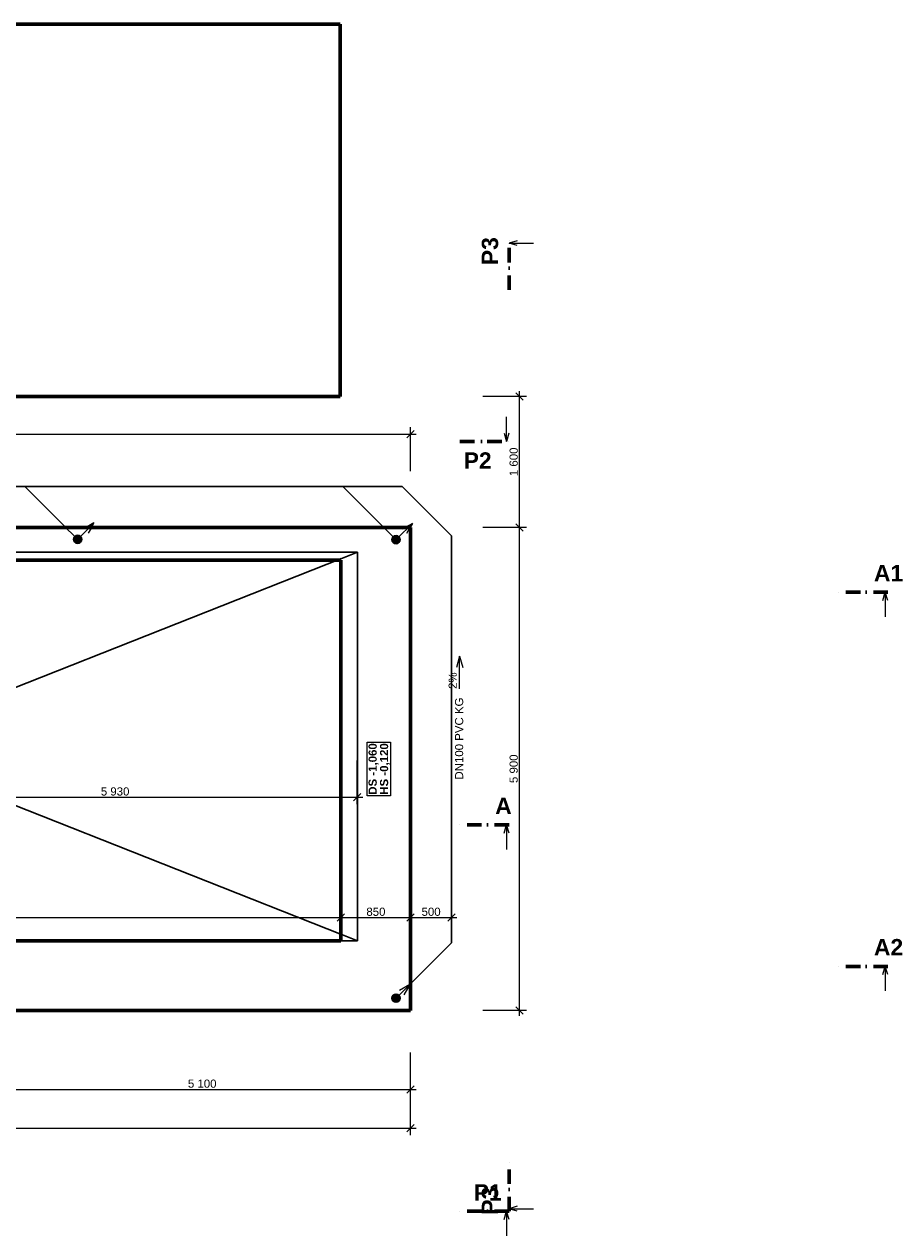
# Model space of a CAD drawing. Header units: millimetres. Extents: x 1793744 to 1819377, y -543298 to -528494.
# Tile 5 of 5: x 1808683 to 1819377, y -543298 to -528494. Entities that reach past the tile are written whole.
import ezdxf

# ---------------------------------------------------------------- set-up
doc = ezdxf.new("R2010")
doc.units = ezdxf.units.MM
doc.header["$MEASUREMENT"] = 0
doc.linetypes.add('Wipeout_Contour', pattern=[1000, 0, -1000])
doc.linetypes.add('ČÁRA ČERCHOVANÁ 3', pattern=[335.138881, 176.388884, -88.194442, 0, -70.555556])
for name, color, linetype in [('1 - ŘEZ HLAVNÍ.1', 7, 'Continuous'), ('2 - KÓTA NS.2D', 7, 'Continuous'), ('2 - ČÁRA HLAVNÍ.2D', 7, 'Continuous'), ('3 - ZÁKLADOVÉ DESKY.3D', 7, 'Continuous'), ('3 - ZÁKLADOVÉ PASY.3D', 7, 'Continuous'), ('4 - PRVKY EXTERIÉR.3D', 7, 'Continuous'), ('Nové_2 - TEXT HLAVNÍ NS.2D', 7, 'Continuous'), ('Nové_Výplně – Řezové', 7, 'Continuous'), ('Výplně - Povrchové', 7, 'Continuous')]:
    doc.layers.add(name, color=color, linetype=linetype)
doc.styles.add('GENEROVANÝ_STYL_1', font='Arial.ttf')
doc.styles.add('GENEROVANÝ_STYL_2', font='Arial Bold.ttf')
doc.linetypes.add('KANALIZACE - DEŠŤOVÁ', pattern='A,0,[1,ZÁKLADY1.Shx,S=4.761905,R=0,X=0,Y=0],-600,0', length=600)
doc.dimstyles.new('GENEROVANÝ_STYL__1', dxfattribs={"dimtxt": 100, "dimasz": 85.5, "dimexe": 0.18, "dimexo": 0.0625, "dimgap": 0, "dimtad": 1, "dimtih": 1, "dimtoh": 1, "dimdec": 0, "dimzin": 0, "dimdsep": 46, "dimtxsty": 'GENEROVANÝ_STYL_1', "dimblk": 'ARROWHEAD_6', "dimblk1": 'ARROWHEAD_6', "dimblk2": 'ARROWHEAD_6', "dimcen": 0.09, "dimse1": 1, "dimse2": 1, "dimclrd": 256, "dimclre": 256, "dimclrt": 256, "dimazin": 0, "dimtfac": 1, "dimtdec": 4, "dimtmove": 0, "dimatfit": 3, "dimfxl": 1, "dimtolj": 1, "dimtzin": 0, "dimarcsym": 0})
doc.dimstyles.new('GENEROVANÝ_STYL__2', dxfattribs={"dimtxt": 100, "dimasz": 85.5, "dimexe": 0.18, "dimexo": 450, "dimgap": 0, "dimtad": 1, "dimdec": 0, "dimzin": 0, "dimdsep": 46, "dimtxsty": 'GENEROVANÝ_STYL_1', "dimblk": 'ARROWHEAD_6', "dimblk1": 'ARROWHEAD_6', "dimblk2": 'ARROWHEAD_6', "dimcen": 0.09, "dimclrd": 256, "dimclre": 256, "dimclrt": 256, "dimazin": 0, "dimtfac": 1, "dimtdec": 4, "dimtmove": 0, "dimatfit": 3, "dimfxl": 1, "dimtolj": 1, "dimtzin": 0, "dimarcsym": 0})
doc.dimstyles.new('GENEROVANÝ_STYL__3', dxfattribs={"dimtxt": 100, "dimasz": 85.5, "dimexe": 0.18, "dimexo": 450, "dimgap": 0, "dimtad": 1, "dimtih": 1, "dimtoh": 1, "dimdec": 0, "dimzin": 0, "dimdsep": 46, "dimtxsty": 'GENEROVANÝ_STYL_1', "dimblk": 'ARROWHEAD_6', "dimblk1": 'ARROWHEAD_6', "dimblk2": 'ARROWHEAD_6', "dimcen": 0.09, "dimclrd": 256, "dimclre": 256, "dimclrt": 256, "dimazin": 0, "dimtfac": 1, "dimtdec": 4, "dimtmove": 0, "dimatfit": 3, "dimfxl": 1, "dimtolj": 1, "dimtzin": 0, "dimarcsym": 0})

# ---------------------------------------------------------------- blocks, each defined once
blk = doc.blocks.new('Zeď_1', base_point=(1812756, -539944))
at = {"color": 254, "linetype": 'Wipeout_Contour', "lineweight": 0, "ltscale": 7540267.223012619}
blk.add_wipeout([(1812756, -539944), (1812756, -534944), (1800896, -534944), (1800896, -539944)], dxfattribs=at).dxf.layer = 'Výplně - Povrchové'
at = {"layer": '3 - ZÁKLADOVÉ DESKY.3D', "color": 7, "linetype": 'Continuous', "lineweight": 30, "flags": 128}
for points in [[(1800896, -534944), (1812756, -534944)], [(1800896, -534944), (1800896, -539944)], [(1812756, -539944), (1812756, -534944)], [(1800896, -539944), (1812756, -539944)]]:
    blk.add_lwpolyline(points, dxfattribs=at)
blk = doc.blocks.new('Zeď_3', base_point=(1813406, -540544))
at = {"color": 254, "linetype": 'Wipeout_Contour', "lineweight": 0, "ltscale": 5670218.847840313}
blk.add_wipeout([(1812556, -534644), (1812556, -535044), (1813406, -534644)], dxfattribs=at).dxf.layer = 'Výplně - Povrchové'
at = {"color": 254, "linetype": 'Wipeout_Contour', "lineweight": 0, "ltscale": 5674895.471213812}
blk.add_wipeout([(1813406, -540544), (1812556, -539694), (1812556, -540544)], dxfattribs=at).dxf.layer = 'Výplně - Povrchové'
at = {"color": 254, "linetype": 'Wipeout_Contour', "lineweight": 0, "ltscale": 5675466.156014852}
blk.add_wipeout([(1813406, -539694), (1812556, -539694), (1813406, -540544)], dxfattribs=at).dxf.layer = 'Výplně - Povrchové'
at = {"layer": '3 - ZÁKLADOVÉ PASY.3D', "color": 7, "linetype": 'Continuous', "lineweight": 60, "flags": 128}
blk.add_lwpolyline([(1813406, -540544), (1812556, -540544)], dxfattribs=at)
at = {"color": 254, "linetype": 'Wipeout_Contour', "lineweight": 0, "ltscale": 7563779.532445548}
blk.add_wipeout([(1812556, -535044), (1812556, -539694), (1813406, -539694), (1813406, -535044)], dxfattribs=at).dxf.layer = 'Výplně - Povrchové'
at = {"color": 254, "linetype": 'Wipeout_Contour', "lineweight": 0, "ltscale": 5671146.61646245}
blk.add_wipeout([(1813406, -534644), (1812556, -535044), (1813406, -535044)], dxfattribs=at).dxf.layer = 'Výplně - Povrchové'
at = {"layer": '3 - ZÁKLADOVÉ PASY.3D', "color": 7, "linetype": 'Continuous', "lineweight": 60, "flags": 128}
for points in [[(1813406, -534644), (1812556, -534644)], [(1813406, -540544), (1813406, -534644)], [(1812556, -535044), (1812556, -539694)]]:
    blk.add_lwpolyline(points, dxfattribs=at)
blk = doc.blocks.new('Zeď_4', base_point=(1813406, -540544))
at = {"color": 254, "linetype": 'Wipeout_Contour', "lineweight": 0, "ltscale": 7542935.600705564}
blk.add_wipeout([(1812556, -539694), (1800896, -539694), (1800896, -540544), (1812556, -540544)], dxfattribs=at).dxf.layer = 'Výplně - Povrchové'
at = {"layer": '3 - ZÁKLADOVÉ PASY.3D', "color": 7, "linetype": 'Continuous', "lineweight": 60, "flags": 128}
for points in [[(1812556, -539694), (1800896, -539694)], [(1800896, -540544), (1812556, -540544)]]:
    blk.add_lwpolyline(points, dxfattribs=at)
blk = doc.blocks.new('Zeď_5', base_point=(1800046, -534644))
at = {"color": 254, "linetype": 'Wipeout_Contour', "lineweight": 0, "ltscale": 7536918.979215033}
blk.add_wipeout([(1800896, -535044), (1812556, -535044), (1812556, -534644), (1800896, -534644)], dxfattribs=at).dxf.layer = 'Výplně - Povrchové'
at = {"layer": '3 - ZÁKLADOVÉ PASY.3D', "color": 7, "linetype": 'Continuous', "lineweight": 60, "flags": 128}
for points in [[(1812556, -534644), (1800896, -534644)], [(1800896, -535044), (1812556, -535044)]]:
    blk.add_lwpolyline(points, dxfattribs=at)
blk = doc.blocks.new('Čára_1', base_point=(1813306, -534144))
at = {"layer": '2 - ČÁRA HLAVNÍ.2D', "color": 5, "linetype": 'Continuous', "lineweight": 0, "true_color": 0x1c1cff}
for p, q in [((1796693, -534144), (1796880, -534094)), ((1796880, -534094), (1796880, -534194)), ((1796693, -534144), (1796880, -534194))]:
    blk.add_line(p, q, dxfattribs=at)
at = {"layer": '2 - ČÁRA HLAVNÍ.2D', "color": 181, "linetype": 'KANALIZACE - DEŠŤOVÁ', "lineweight": 30, "true_color": 0x9e3eff}
blk.add_line((1813306, -534144), (1796880, -534144), dxfattribs=at)
blk = doc.blocks.new('Čára_2', base_point=(1814006, -536616))
at = {"layer": 'Nové_2 - TEXT HLAVNÍ NS.2D', "color": 5, "linetype": 'Continuous', "lineweight": 0, "true_color": 0x1c1cff}
for p, q in [((1814006, -536216), (1813969, -536356)), ((1814006, -536616), (1814006, -536216)), ((1814006, -536216), (1814044, -536356))]:
    blk.add_line(p, q, dxfattribs=at)
blk = doc.blocks.new('*D18', base_point=(1118812, -1697940))
at = {"layer": '2 - KÓTA NS.2D', "color": 96, "linetype": 'Continuous', "lineweight": 15, "true_color": 0x007d00}
for p, q in [((1800941, -539365), (1800851, -539455)), ((1812601, -539365), (1812511, -539455))]:
    blk.add_line(p, q, dxfattribs=at)
at = {"layer": '2 - KÓTA NS.2D', "color": 96, "linetype": 'Continuous', "lineweight": 0, "true_color": 0x007d00}
for p, q in [((1800896, -539495), (1800896, -539326)), ((1800896, -539410), (1812556, -539410)), ((1812556, -539495), (1812556, -539326))]:
    blk.add_line(p, q, dxfattribs=at)
at = {"layer": '2 - KÓTA NS.2D', "color": 96, "lineweight": 0, "true_color": 0x007d00, "insert": (1806522, -539390), "char_height": 100, "attachment_point": 7, "style": 'GENEROVANÝ_STYL_1'}
blk.add_mtext('\\A1;{\\pql;\\fArial|b0|i0|c0|p0;\\W1.000000;11\xa0660}', dxfattribs=at)
blk = doc.blocks.new('ARROWHEAD_6')
at = {"color": 0, "linetype": 'Continuous', "lineweight": 0}
for p, q in [((0, 0), (-1, 0)), ((-0.5, -0.5), (0.5, 0.5))]:
    blk.add_line(p, q, dxfattribs=at)
blk = doc.blocks.new('*D19', base_point=(1118812, -1697940))
at = {"layer": '2 - KÓTA NS.2D', "color": 96, "linetype": 'Continuous', "lineweight": 15, "true_color": 0x007d00}
for p, q in [((1812601, -539365), (1812511, -539455)), ((1813451, -539365), (1813361, -539455))]:
    blk.add_line(p, q, dxfattribs=at)
at = {"layer": '2 - KÓTA NS.2D', "color": 96, "linetype": 'Continuous', "lineweight": 0, "true_color": 0x007d00}
for p, q in [((1812556, -539495), (1812556, -539326)), ((1812556, -539410), (1813406, -539410)), ((1813406, -539495), (1813406, -539326))]:
    blk.add_line(p, q, dxfattribs=at)
at = {"layer": '2 - KÓTA NS.2D', "color": 96, "lineweight": 0, "true_color": 0x007d00, "insert": (1812867, -539390), "char_height": 100, "attachment_point": 7, "style": 'GENEROVANÝ_STYL_1'}
blk.add_mtext('\\A1;{\\pql;\\fArial|b0|i0|c0|p0;\\W1.000000;850}', dxfattribs=at)
blk = doc.blocks.new('*D20', base_point=(1118812, -1697940))
at = {"layer": '2 - KÓTA NS.2D', "color": 96, "linetype": 'Continuous', "lineweight": 15, "true_color": 0x007d00}
for p, q in [((1813451, -539365), (1813361, -539455)), ((1813861, -539455), (1813951, -539365))]:
    blk.add_line(p, q, dxfattribs=at)
at = {"layer": '2 - KÓTA NS.2D', "color": 96, "linetype": 'Continuous', "lineweight": 0, "true_color": 0x007d00}
for p, q in [((1813406, -539495), (1813406, -539326)), ((1813406, -539410), (1813906, -539410)), ((1813906, -539495), (1813906, -539326)), ((1813906, -539410), (1813974, -539410))]:
    blk.add_line(p, q, dxfattribs=at)
at = {"layer": '2 - KÓTA NS.2D', "color": 96, "lineweight": 0, "true_color": 0x007d00, "insert": (1813542, -539390), "char_height": 100, "attachment_point": 7, "style": 'GENEROVANÝ_STYL_1'}
blk.add_mtext('\\A1;{\\pql;\\fArial|b0|i0|c0|p0;\\W1.000000;500}', dxfattribs=at)
blk = doc.blocks.new('*D28', base_point=(1118812, -1697940))
at = {"layer": '2 - KÓTA NS.2D', "color": 96, "linetype": 'Continuous', "lineweight": 0, "true_color": 0x007d00}
for p, q in [((1806826, -538024), (1806826, -537490)), ((1812756, -538024), (1812756, -537490)), ((1800896, -537940), (1806826, -537940)), ((1806826, -537940), (1812756, -537940))]:
    blk.add_line(p, q, dxfattribs=at)
at = {"layer": '2 - KÓTA NS.2D', "color": 96, "linetype": 'Continuous', "lineweight": 15, "true_color": 0x007d00}
for p, q in [((1806871, -537895), (1806781, -537985)), ((1812711, -537985), (1812801, -537895))]:
    blk.add_line(p, q, dxfattribs=at)
at = {"layer": '2 - KÓTA NS.2D', "color": 96, "lineweight": 0, "true_color": 0x007d00, "insert": (1809620, -537920), "char_height": 100, "attachment_point": 7, "style": 'GENEROVANÝ_STYL_1'}
blk.add_mtext('\\A1;{\\pql;\\fArial|b0|i0|c0|p0;\\W1.000000;5\xa0930}', dxfattribs=at)
blk = doc.blocks.new('*D29', base_point=(1118812, -1697940))
at = {"layer": '2 - KÓTA NS.2D', "color": 96, "linetype": 'Continuous', "lineweight": 0, "true_color": 0x007d00}
blk.add_line((1812756, -538024), (1812756, -537490), dxfattribs=at)
at = {"layer": '2 - KÓTA NS.2D', "color": 96, "linetype": 'Continuous', "lineweight": 15, "true_color": 0x007d00}
blk.add_line((1812711, -537985), (1812801, -537895), dxfattribs=at)
blk = doc.blocks.new('*D30', base_point=(1118812, -1697940))
at = {"layer": '2 - KÓTA NS.2D', "color": 96, "linetype": 'Continuous', "lineweight": 0, "true_color": 0x007d00}
for p, q in [((1812756, -538024), (1812756, -537490)), ((1812756, -537940), (1812824, -537940))]:
    blk.add_line(p, q, dxfattribs=at)
at = {"layer": '2 - KÓTA NS.2D', "color": 96, "linetype": 'Continuous', "lineweight": 15, "true_color": 0x007d00}
blk.add_line((1812711, -537985), (1812801, -537895), dxfattribs=at)
blk = doc.blocks.new('*D31', base_point=(1118812, -1697940))
at = {"layer": '2 - KÓTA NS.2D', "color": 96, "linetype": 'Continuous', "lineweight": 0, "true_color": 0x007d00}
for p, q in [((1806502, -537319), (1805968, -537319)), ((1806052, -539694), (1806052, -537319)), ((1806502, -539694), (1805968, -539694)), ((1806052, -539762), (1806052, -539694))]:
    blk.add_line(p, q, dxfattribs=at)
at = {"layer": '2 - KÓTA NS.2D', "color": 96, "linetype": 'Continuous', "lineweight": 15, "true_color": 0x007d00}
for p, q in [((1806007, -537274), (1806097, -537364)), ((1806007, -539649), (1806097, -539739))]:
    blk.add_line(p, q, dxfattribs=at)
at = {"layer": '2 - KÓTA NS.2D', "color": 96, "lineweight": 0, "true_color": 0x007d00, "insert": (1806032, -538678), "char_height": 100, "attachment_point": 7, "rotation": 90, "style": 'GENEROVANÝ_STYL_1'}
blk.add_mtext('\\A1;{\\pql;\\fArial|b0|i0|c0|p0;\\W1.000000;2\xa0375}', dxfattribs=at)
blk = doc.blocks.new('*D32', base_point=(1118812, -1697940))
at = {"layer": '2 - KÓTA NS.2D', "color": 96, "linetype": 'Continuous', "lineweight": 0, "true_color": 0x007d00}
for p, q in [((1806502, -534944), (1805968, -534944)), ((1806052, -534944), (1806052, -534877)), ((1806052, -537319), (1806052, -534944)), ((1806502, -537319), (1805968, -537319))]:
    blk.add_line(p, q, dxfattribs=at)
at = {"layer": '2 - KÓTA NS.2D', "color": 96, "linetype": 'Continuous', "lineweight": 15, "true_color": 0x007d00}
for p, q in [((1806097, -534989), (1806007, -534899)), ((1806007, -537274), (1806097, -537364))]:
    blk.add_line(p, q, dxfattribs=at)
at = {"layer": '2 - KÓTA NS.2D', "color": 96, "lineweight": 0, "true_color": 0x007d00, "insert": (1806032, -536303), "char_height": 100, "attachment_point": 7, "rotation": 90, "style": 'GENEROVANÝ_STYL_1'}
blk.add_mtext('\\A1;{\\pql;\\fArial|b0|i0|c0|p0;\\W1.000000;2\xa0375}', dxfattribs=at)
blk = doc.blocks.new('*D33', base_point=(1118812, -1697940))
at = {"layer": '2 - KÓTA NS.2D', "color": 96, "linetype": 'Continuous', "lineweight": 0, "true_color": 0x007d00}
for p, q in [((1800046, -542068), (1800046, -541534)), ((1813406, -542068), (1813406, -541534)), ((1799979, -541984), (1800046, -541984)), ((1800046, -541984), (1813406, -541984)), ((1813406, -541984), (1813474, -541984))]:
    blk.add_line(p, q, dxfattribs=at)
at = {"layer": '2 - KÓTA NS.2D', "color": 96, "linetype": 'Continuous', "lineweight": 15, "true_color": 0x007d00}
for p, q in [((1800091, -541939), (1800001, -542029)), ((1813361, -542029), (1813451, -541939))]:
    blk.add_line(p, q, dxfattribs=at)
at = {"layer": '2 - KÓTA NS.2D', "color": 96, "lineweight": 0, "true_color": 0x007d00, "insert": (1806517, -541964), "char_height": 100, "attachment_point": 7, "style": 'GENEROVANÝ_STYL_1'}
blk.add_mtext('\\A1;{\\pql;\\fArial|b0|i0|c0|p0;\\W1.000000;13\xa0360}', dxfattribs=at)
blk = doc.blocks.new('*D34', base_point=(1118812, -1697940))
at = {"layer": '2 - KÓTA NS.2D', "color": 96, "linetype": 'Continuous', "lineweight": 0, "true_color": 0x007d00}
for p, q in [((1814824, -534644), (1814289, -534644)), ((1814739, -540544), (1814739, -534644)), ((1814824, -540544), (1814289, -540544)), ((1814739, -540612), (1814739, -540544))]:
    blk.add_line(p, q, dxfattribs=at)
at = {"layer": '2 - KÓTA NS.2D', "color": 96, "linetype": 'Continuous', "lineweight": 15, "true_color": 0x007d00}
for p, q in [((1814694, -534599), (1814784, -534689)), ((1814694, -540499), (1814784, -540589))]:
    blk.add_line(p, q, dxfattribs=at)
at = {"layer": '2 - KÓTA NS.2D', "color": 96, "lineweight": 0, "true_color": 0x007d00, "insert": (1814719, -537766), "char_height": 100, "attachment_point": 7, "rotation": 90, "style": 'GENEROVANÝ_STYL_1'}
blk.add_mtext('\\A1;{\\pql;\\fArial|b0|i0|c0|p0;\\W1.000000;5\xa0900}', dxfattribs=at)
blk = doc.blocks.new('*D35', base_point=(1118812, -1697940))
at = {"layer": '2 - KÓTA NS.2D', "color": 96, "linetype": 'Continuous', "lineweight": 0, "true_color": 0x007d00}
for p, q in [((1814824, -533044), (1814289, -533044)), ((1814739, -533044), (1814739, -532977)), ((1814739, -534644), (1814739, -533044)), ((1814824, -534644), (1814289, -534644))]:
    blk.add_line(p, q, dxfattribs=at)
at = {"layer": '2 - KÓTA NS.2D', "color": 96, "linetype": 'Continuous', "lineweight": 15, "true_color": 0x007d00}
for p, q in [((1814784, -533089), (1814694, -532999)), ((1814694, -534599), (1814784, -534689))]:
    blk.add_line(p, q, dxfattribs=at)
at = {"layer": '2 - KÓTA NS.2D', "color": 96, "lineweight": 0, "true_color": 0x007d00, "insert": (1814719, -534016), "char_height": 100, "attachment_point": 7, "rotation": 90, "style": 'GENEROVANÝ_STYL_1'}
blk.add_mtext('\\A1;{\\pql;\\fArial|b0|i0|c0|p0;\\W1.000000;1\xa0600}', dxfattribs=at)
blk = doc.blocks.new('*D36', base_point=(1118812, -1697940))
at = {"layer": '2 - KÓTA NS.2D', "color": 96, "linetype": 'Continuous', "lineweight": 0, "true_color": 0x007d00}
for p, q in [((1799979, -533504), (1800046, -533504)), ((1800046, -533954), (1800046, -533419)), ((1800046, -533504), (1813406, -533504)), ((1813406, -533954), (1813406, -533419)), ((1813406, -533504), (1813474, -533504))]:
    blk.add_line(p, q, dxfattribs=at)
at = {"layer": '2 - KÓTA NS.2D', "color": 96, "linetype": 'Continuous', "lineweight": 15, "true_color": 0x007d00}
for p, q in [((1800091, -533459), (1800001, -533549)), ((1813361, -533549), (1813451, -533459))]:
    blk.add_line(p, q, dxfattribs=at)
at = {"layer": '2 - KÓTA NS.2D', "color": 96, "lineweight": 0, "true_color": 0x007d00, "insert": (1806517, -533484), "char_height": 100, "attachment_point": 7, "style": 'GENEROVANÝ_STYL_1'}
blk.add_mtext('\\A1;{\\pql;\\fArial|b0|i0|c0|p0;\\W1.000000;13\xa0360}', dxfattribs=at)
blk = doc.blocks.new('*D40', base_point=(1118812, -1697940))
at = {"layer": '2 - KÓTA NS.2D', "color": 96, "linetype": 'Continuous', "lineweight": 0, "true_color": 0x007d00}
for p, q in [((1808306, -541594), (1808306, -541060)), ((1813406, -541594), (1813406, -541060)), ((1808306, -541510), (1813406, -541510)), ((1813406, -541510), (1813474, -541510))]:
    blk.add_line(p, q, dxfattribs=at)
at = {"layer": '2 - KÓTA NS.2D', "color": 96, "linetype": 'Continuous', "lineweight": 15, "true_color": 0x007d00}
for p, q in [((1808351, -541465), (1808261, -541555)), ((1813361, -541555), (1813451, -541465))]:
    blk.add_line(p, q, dxfattribs=at)
at = {"layer": '2 - KÓTA NS.2D', "color": 96, "lineweight": 0, "true_color": 0x007d00, "insert": (1810685, -541490), "char_height": 100, "attachment_point": 7, "style": 'GENEROVANÝ_STYL_1'}
blk.add_mtext('\\A1;{\\pql;\\fArial|b0|i0|c0|p0;\\W1.000000;5\xa0100}', dxfattribs=at)
blk = doc.blocks.new('Řez_1', base_point=(1814611, -542998))
at = {"layer": '1 - ŘEZ HLAVNÍ.1', "color": 5, "linetype": 'ČÁRA ČERCHOVANÁ 3', "lineweight": 60, "true_color": 0x1c1cff}
for p, q in [((1814611, -531740), (1814611, -531140)), ((1814611, -542998), (1814611, -542398))]:
    blk.add_line(p, q, dxfattribs=at)
at = {"layer": '1 - ŘEZ HLAVNÍ.1', "color": 5, "linetype": 'Continuous', "lineweight": 0, "true_color": 0x1c1cff}
for p, q in [((1814711, -531140), (1814611, -531170)), ((1814611, -531170), (1814911, -531170)), ((1814711, -531200), (1814611, -531170)), ((1814711, -542938), (1814611, -542968)), ((1814611, -542968), (1814911, -542968)), ((1814711, -542998), (1814611, -542968))]:
    blk.add_line(p, q, dxfattribs=at)
at = {"layer": '1 - ŘEZ HLAVNÍ.1', "color": 5, "lineweight": 0, "true_color": 0x1c1cff, "char_height": 200, "rotation": 90, "style": 'GENEROVANÝ_STYL_2'}
for s, insert, attachment_point in [('\\A1;{\\pql;\\pt0;\\fArial|b1|i0|c0|p0;\\W1.000000;P3}', (1814481, -531438), 7), ('\\A1;{\\pqr;\\pt0;\\fArial|b1|i0|c0|p0;\\W1.000000;P3}', (1814481, -542699), 9)]:
    blk.add_mtext(s, dxfattribs=dict(at, insert=insert, attachment_point=attachment_point))
blk = doc.blocks.new('Řez_2', base_point=(1798680, -533591))
at = {"layer": '1 - ŘEZ HLAVNÍ.1', "color": 5, "linetype": 'Continuous', "lineweight": 0, "true_color": 0x1c1cff}
for p, q in [((1798710, -533591), (1798710, -533291)), ((1814581, -533591), (1814581, -533291)), ((1798680, -533491), (1798710, -533591)), ((1798740, -533491), (1798710, -533591)), ((1814551, -533491), (1814581, -533591)), ((1814611, -533491), (1814581, -533591))]:
    blk.add_line(p, q, dxfattribs=at)
at = {"layer": '1 - ŘEZ HLAVNÍ.1', "color": 5, "linetype": 'ČÁRA ČERCHOVANÁ 3', "lineweight": 60, "true_color": 0x1c1cff}
for p, q in [((1798680, -533591), (1799280, -533591)), ((1814011, -533591), (1814611, -533591))]:
    blk.add_line(p, q, dxfattribs=at)
at = {"layer": '1 - ŘEZ HLAVNÍ.1', "color": 5, "lineweight": 0, "true_color": 0x1c1cff, "char_height": 200, "style": 'GENEROVANÝ_STYL_2'}
for s, insert, attachment_point in [('\\A1;{\\pql;\\pt0;\\fArial|b1|i0|c0|p0;\\W1.000000;P2}', (1798892, -533925), 7), ('\\A1;{\\pqr;\\pt0;\\fArial|b1|i0|c0|p0;\\W1.000000;P2}', (1814399, -533925), 9)]:
    blk.add_mtext(s, dxfattribs=dict(at, insert=insert, attachment_point=attachment_point))
blk = doc.blocks.new('Řez_4', base_point=(1814611, -542998))
at = {"layer": '4 - PRVKY EXTERIÉR.3D', "color": 5, "linetype": 'ČÁRA ČERCHOVANÁ 3', "lineweight": 60, "true_color": 0x1c1cff}
for p, q in [((1799280, -542998), (1798680, -542998)), ((1814611, -542998), (1814011, -542998))]:
    blk.add_line(p, q, dxfattribs=at)
at = {"layer": '4 - PRVKY EXTERIÉR.3D', "color": 5, "linetype": 'Continuous', "lineweight": 0, "true_color": 0x1c1cff}
for p, q in [((1798680, -543098), (1798710, -542998)), ((1798710, -542998), (1798710, -543298)), ((1798740, -543098), (1798710, -542998)), ((1814551, -543098), (1814581, -542998)), ((1814581, -542998), (1814581, -543298)), ((1814611, -543098), (1814581, -542998))]:
    blk.add_line(p, q, dxfattribs=at)
at = {"layer": '4 - PRVKY EXTERIÉR.3D', "color": 5, "lineweight": 0, "true_color": 0x1c1cff, "char_height": 200, "style": 'GENEROVANÝ_STYL_2'}
for s, insert, attachment_point in [('\\A1;{\\pqr;\\pt0;\\fArial|b1|i0|c0|p0;\\W1.000000;P1}', (1799111, -542868), 9), ('\\A1;{\\pql;\\pt0;\\fArial|b1|i0|c0|p0;\\W1.000000;P1}', (1814180, -542868), 7)]:
    blk.add_mtext(s, dxfattribs=dict(at, insert=insert, attachment_point=attachment_point))
blk = doc.blocks.new('Řez_5', base_point=(1814611, -538279))
at = {"layer": '1 - ŘEZ HLAVNÍ.1', "color": 5, "linetype": 'ČÁRA ČERCHOVANÁ 3', "lineweight": 60, "true_color": 0x1c1cff}
for p, q in [((1799280, -538279), (1798680, -538279)), ((1814611, -538279), (1814011, -538279))]:
    blk.add_line(p, q, dxfattribs=at)
at = {"layer": '1 - ŘEZ HLAVNÍ.1', "color": 5, "linetype": 'Continuous', "lineweight": 0, "true_color": 0x1c1cff}
for p, q in [((1798680, -538379), (1798710, -538279)), ((1798710, -538279), (1798710, -538579)), ((1798740, -538379), (1798710, -538279)), ((1814551, -538379), (1814581, -538279)), ((1814581, -538279), (1814581, -538579)), ((1814611, -538379), (1814581, -538279))]:
    blk.add_line(p, q, dxfattribs=at)
at = {"layer": '1 - ŘEZ HLAVNÍ.1', "color": 5, "lineweight": 0, "true_color": 0x1c1cff, "char_height": 200, "style": 'GENEROVANÝ_STYL_2'}
for s, insert, attachment_point in [('\\A1;{\\pqr;\\pt0;\\fArial|b1|i0|c0|p0;\\W1.000000;A}', (1798849, -538145), 9), ('\\A1;{\\pql;\\pt0;\\fArial|b1|i0|c0|p0;\\W1.000000;A}', (1814442, -538145), 7)]:
    blk.add_mtext(s, dxfattribs=dict(at, insert=insert, attachment_point=attachment_point))
blk = doc.blocks.new('Řez_7', base_point=(1819242, -535435))
at = {"layer": '1 - ŘEZ HLAVNÍ.1', "color": 5, "linetype": 'ČÁRA ČERCHOVANÁ 3', "lineweight": 60, "true_color": 0x1c1cff}
for p, q in [((1794491, -535435), (1793891, -535435)), ((1819242, -535435), (1818642, -535435))]:
    blk.add_line(p, q, dxfattribs=at)
at = {"layer": '1 - ŘEZ HLAVNÍ.1', "color": 5, "linetype": 'Continuous', "lineweight": 0, "true_color": 0x1c1cff}
for p, q in [((1793891, -535535), (1793921, -535435)), ((1793921, -535435), (1793921, -535735)), ((1793951, -535535), (1793921, -535435)), ((1819182, -535535), (1819212, -535435)), ((1819212, -535435), (1819212, -535735)), ((1819242, -535535), (1819212, -535435))]:
    blk.add_line(p, q, dxfattribs=at)
at = {"layer": '1 - ŘEZ HLAVNÍ.1', "color": 5, "lineweight": 0, "true_color": 0x1c1cff, "char_height": 200, "style": 'GENEROVANÝ_STYL_2'}
for s, insert, attachment_point in [('\\A1;{\\pqr;\\pt0;\\fArial|b1|i0|c0|p0;\\W1.000000;A1}', (1794060, -535301), 9), ('\\A1;{\\pql;\\pt0;\\fArial|b1|i0|c0|p0;\\W1.000000;A1}', (1819073, -535301), 7)]:
    blk.add_mtext(s, dxfattribs=dict(at, insert=insert, attachment_point=attachment_point))
blk = doc.blocks.new('Řez_8', base_point=(1819242, -540006))
at = {"layer": '1 - ŘEZ HLAVNÍ.1', "color": 5, "linetype": 'ČÁRA ČERCHOVANÁ 3', "lineweight": 60, "true_color": 0x1c1cff}
for p, q in [((1794491, -540006), (1793891, -540006)), ((1819242, -540006), (1818642, -540006))]:
    blk.add_line(p, q, dxfattribs=at)
at = {"layer": '1 - ŘEZ HLAVNÍ.1', "color": 5, "linetype": 'Continuous', "lineweight": 0, "true_color": 0x1c1cff}
for p, q in [((1793891, -540106), (1793921, -540006)), ((1793921, -540006), (1793921, -540306)), ((1793951, -540106), (1793921, -540006)), ((1819182, -540106), (1819212, -540006)), ((1819212, -540006), (1819212, -540306)), ((1819242, -540106), (1819212, -540006))]:
    blk.add_line(p, q, dxfattribs=at)
at = {"layer": '1 - ŘEZ HLAVNÍ.1', "color": 5, "lineweight": 0, "true_color": 0x1c1cff, "char_height": 200, "style": 'GENEROVANÝ_STYL_2'}
for s, insert, attachment_point in [('\\A1;{\\pqr;\\pt0;\\fArial|b1|i0|c0|p0;\\W1.000000;A2}', (1794060, -539872), 9), ('\\A1;{\\pql;\\pt0;\\fArial|b1|i0|c0|p0;\\W1.000000;A2}', (1819073, -539872), 7)]:
    blk.add_mtext(s, dxfattribs=dict(at, insert=insert, attachment_point=attachment_point))
blk = doc.blocks.new('Čára_10', base_point=(1813231, -540394))
at = {"layer": 'Nové_2 - TEXT HLAVNÍ NS.2D', "color": 5, "linetype": 'Continuous', "lineweight": 0, "true_color": 0x1c1cff}
for p, q in [((1813231, -540394), (1813396, -540229)), ((1813396, -540229), (1813271, -540302)), ((1813396, -540229), (1813324, -540355))]:
    blk.add_line(p, q, dxfattribs=at)
blk = doc.blocks.new('Čára_11', base_point=(1813266, -534757))
at = {"layer": 'Nové_2 - TEXT HLAVNÍ NS.2D', "color": 5, "linetype": 'Continuous', "lineweight": 0, "true_color": 0x1c1cff}
for p, q in [((1813266, -534757), (1813430, -534593)), ((1813430, -534593), (1813305, -534665)), ((1813430, -534593), (1813358, -534718))]:
    blk.add_line(p, q, dxfattribs=at)
blk = doc.blocks.new('Čára_12', base_point=(1809371, -534752))
at = {"layer": 'Nové_2 - TEXT HLAVNÍ NS.2D', "color": 5, "linetype": 'Continuous', "lineweight": 0, "true_color": 0x1c1cff}
for p, q in [((1809371, -534752), (1809536, -534588)), ((1809536, -534588), (1809411, -534660)), ((1809536, -534588), (1809464, -534713))]:
    blk.add_line(p, q, dxfattribs=at)

msp = doc.modelspace()

# ---------------------------------------------------------------- linework, layer by layer
at = {"layer": '2 - ČÁRA HLAVNÍ.2D', "color": 7, "linetype": 'Continuous', "lineweight": 60}
for p, q in [((1800756.5, -528494.2), (1812546.5, -528494.2)), ((1812546.5, -528494.2), (1812546.5, -533044.2)), ((1812546.5, -533044.2), (1800756.5, -533044.2))]:
    msp.add_line(p, q, dxfattribs=at)
at = {"layer": '2 - ČÁRA HLAVNÍ.2D', "color": 181, "linetype": 'KANALIZACE - DEŠŤOVÁ', "lineweight": 30, "true_color": 0x9e3eff}
msp.add_line((1813906.5, -539719.2), (1813906.5, -534744.2), dxfattribs=at)

# ---------------------------------------------------------------- block references
at = {"layer": '1 - ŘEZ HLAVNÍ.1', "color": 5, "lineweight": 60, "true_color": 0x1c1cff}
for name, p in [('Řez_1', (1814611.1, -542997.7)), ('Řez_2', (1798679.7, -533591.3))]:
    msp.add_blockref(name, p, dxfattribs=at)
at = {"layer": '2 - ČÁRA HLAVNÍ.2D', "color": 181, "linetype": 'KANALIZACE - DEŠŤOVÁ', "lineweight": 30, "true_color": 0x9e3eff}
msp.add_blockref('Čára_1', (1813306.5, -534144.2), dxfattribs=at)
at = {"layer": '3 - ZÁKLADOVÉ DESKY.3D', "color": 7, "lineweight": 60}
msp.add_blockref('Zeď_1', (1812756.5, -539944.2), dxfattribs=at)
at = {"layer": '4 - PRVKY EXTERIÉR.3D', "color": 5, "lineweight": 60, "true_color": 0x1c1cff}
msp.add_blockref('Řez_4', (1814611.1, -542997.7), dxfattribs=at)
at = {"layer": 'Nové_2 - TEXT HLAVNÍ NS.2D', "color": 5, "linetype": 'Continuous', "lineweight": 0, "true_color": 0x1c1cff}
msp.add_blockref('Čára_2', (1814006.5, -536615.8), dxfattribs=at)

# ---------------------------------------------------------------- texts
at = {"layer": 'Nové_2 - TEXT HLAVNÍ NS.2D', "color": 5, "linetype": 'Continuous', "lineweight": 0, "true_color": 0x1c1cff, "char_height": 100, "attachment_point": 1, "rotation": 90, "style": 'GENEROVANÝ_STYL_1'}
for s, insert in [('\\A1;{\\pql;\\fArial|b0|i0|c0|p0;\\W1.000000;2%}', (1813872.2, -536615.8)), ('\\A1;{\\pql;\\fArial|b0|i0|c0|p0;\\W1.000000;DN100 PVC KG}', (1813950.8, -537723.2))]:
    msp.add_mtext(s, dxfattribs=dict(at, insert=insert))

# ---------------------------------------------------------------- next in the draw order: block references
at = {"layer": '3 - ZÁKLADOVÉ PASY.3D', "color": 7, "lineweight": 30}
msp.add_blockref('Zeď_3', (1813406.5, -540544.2), dxfattribs=at)

# ---------------------------------------------------------------- next in the draw order: hatches: boundary and pattern name
at = {"layer": 'Nové_Výplně – Řezové', "linetype": 'Continuous', "lineweight": 0, "true_color": 0xe6ceff}
for points in [[(1813280.2, -534792.8, 1), (1813180.2, -534792.8, 1)], [(1813280.3, -540394.2, 1), (1813180.3, -540394.2, 1)]]:
    msp.add_hatch(color=254, dxfattribs=at).paths.add_polyline_path(points)

# ---------------------------------------------------------------- next in the draw order: linework, layer by layer
at = {"layer": '2 - KÓTA NS.2D', "color": 96, "linetype": 'Continuous', "lineweight": 15, "true_color": 0x007d00, "flags": 128}
msp.add_lwpolyline([(1812877.9, -537923.8), (1812877.9, -537264.7), (1813163.6, -537264.7), (1813163.6, -537923.8)], close=True, dxfattribs=at)
at = {"layer": '2 - ČÁRA HLAVNÍ.2D', "color": 181, "linetype": 'KANALIZACE - DEŠŤOVÁ', "lineweight": 30, "true_color": 0x9e3eff}
for p, q in [((1813906.5, -534744.2), (1813306.5, -534144.2)), ((1813231.5, -540394.2), (1813906.5, -539719.2))]:
    msp.add_line(p, q, dxfattribs=at)
at = {"layer": '2 - ČÁRA HLAVNÍ.2D', "color": 7, "linetype": 'Continuous', "lineweight": 30}
msp.add_line((1812756.5, -534944.2), (1812756.5, -539694.2), dxfattribs=at)
at = {"layer": 'Nové_Výplně – Řezové', "color": 181, "linetype": 'Continuous', "lineweight": 30, "true_color": 0x9e3eff, "flags": 128}
for points in [[(1813280.2, -534792.8, 1), (1813180.2, -534792.8, 1)], [(1813280.3, -540394.2, 1), (1813180.3, -540394.2, 1)]]:
    msp.add_lwpolyline(points, format="xyb", close=True, dxfattribs=at)

# ---------------------------------------------------------------- next in the draw order: block references
at = {"layer": '1 - ŘEZ HLAVNÍ.1', "color": 5, "lineweight": 60, "true_color": 0x1c1cff}
msp.add_blockref('Řez_5', (1814611.1, -538278.6), dxfattribs=at)
at = {"layer": '3 - ZÁKLADOVÉ PASY.3D', "color": 7, "lineweight": 30}
for name, p in [('Zeď_5', (1800046.5, -534644.2)), ('Zeď_4', (1813406.5, -540544.2))]:
    msp.add_blockref(name, p, dxfattribs=at)
at = {"layer": 'Nové_2 - TEXT HLAVNÍ NS.2D', "color": 5, "linetype": 'Continuous', "lineweight": 0, "true_color": 0x1c1cff}
for name, p in [('Čára_11', (1813265.6, -534757.5)), ('Čára_10', (1813231.5, -540394.2))]:
    msp.add_blockref(name, p, dxfattribs=at)

# ---------------------------------------------------------------- next in the draw order: texts
at = {"layer": '2 - KÓTA NS.2D', "color": 96, "linetype": 'Continuous', "lineweight": 0, "true_color": 0x007d00, "insert": (1812893.7, -537594.2), "char_height": 100, "attachment_point": 2, "rotation": 90, "line_spacing_factor": 0.837905, "style": 'GENEROVANÝ_STYL_2'}
msp.add_mtext('\\A1;{\\pqc;\\fArial|b1|i0|c0|p0;\\W1.000000;DS -1,060\\P\\pqc;\\fArial|b1|i0|c0|p0;\\W1.000000;HS -0,120}', dxfattribs=at)

# ---------------------------------------------------------------- next in the draw order: dimensions: what is measured, and where the dimension line sits
at = {"layer": '2 - KÓTA NS.2D', "color": 96, "linetype": 'Continuous', "lineweight": 0, "true_color": 0x007d00}
dim = msp.add_linear_dim(base=(1814739.3, -534644.2), p1=(1813406.5, -540544.2), p2=(1813406.5, -534644.2), angle=90, dimstyle='GENEROVANÝ_STYL__2', dxfattribs=at)
dim.commit()
dim.dimension.update_dxf_attribs({"geometry": '*D34', "text_midpoint": (1814669.3, -537589.2), "dimtype": 160, "text_rotation": 90})
for base, p1, p2, dimstyle, picture, middle in [((1812756.5, -537939.5), (1806826.5, -537369.2), (1812756.5, -537444.2), 'GENEROVANÝ_STYL__3', '*D28', (1809796.5, -537869.5)), ((1812756.4917059, -537939.5364731), (1812756.4917059, -537444.2187733), (1812756.4917059, -539694.2187733), 'GENEROVANÝ_STYL__3', '*D29', (1812757.6026068, -537869.5364728)), ((1812756.4917059, -537939.5364731), (1812756.4917059, -539694.2187733), (1812756.4917059, -537444.2187733), 'GENEROVANÝ_STYL__3', '*D30', (1812757.6026068, -537869.5364728)), ((1813906.5, -539410.2), (1813406.5, -540544.2), (1813906.5, -539402), 'GENEROVANÝ_STYL__1', '*D20', (1813659.8, -539340.2))]:
    dim = msp.add_linear_dim(base=base, p1=p1, p2=p2, dimstyle=dimstyle, dxfattribs=at)
    dim.commit()
    dim.dimension.update_dxf_attribs({"geometry": picture, "text_midpoint": middle, "dimtype": 160})

# ---------------------------------------------------------------- next in the draw order: hatches: boundary and pattern name
at = {"layer": 'Nové_Výplně – Řezové', "linetype": 'Continuous', "lineweight": 0, "true_color": 0xe6ceff}
msp.add_hatch(color=254, dxfattribs=at).paths.add_polyline_path([(1809385.9, -534787.8, 1), (1809285.9, -534787.8, 1)])

# ---------------------------------------------------------------- next in the draw order: linework, layer by layer
at = {"layer": '2 - ČÁRA HLAVNÍ.2D', "color": 181, "linetype": 'KANALIZACE - DEŠŤOVÁ', "lineweight": 30, "true_color": 0x9e3eff}
for p, q in [((1809335.9, -534787.8), (1808692.3, -534144.2)), ((1813231.5, -534794.2), (1812582.2, -534145))]:
    msp.add_line(p, q, dxfattribs=at)
at = {"layer": '2 - ČÁRA HLAVNÍ.2D', "color": 7, "linetype": 'Continuous', "lineweight": 30}
for p, q in [((1800896.5, -534944.2), (1812756.5, -534944.2)), ((1806876.5, -537269.2), (1812756.5, -534944.2)), ((1806876.5, -537369.2), (1812756.5, -539694.2)), ((1812219.6, -539694.2), (1812756.5, -539694.2))]:
    msp.add_line(p, q, dxfattribs=at)
at = {"layer": 'Nové_Výplně – Řezové', "color": 181, "linetype": 'Continuous', "lineweight": 30, "true_color": 0x9e3eff, "flags": 128}
msp.add_lwpolyline([(1809385.9, -534787.8, 1), (1809285.9, -534787.8, 1)], format="xyb", close=True, dxfattribs=at)

# ---------------------------------------------------------------- next in the draw order: block references
at = {"layer": '1 - ŘEZ HLAVNÍ.1', "color": 5, "lineweight": 60, "true_color": 0x1c1cff}
for name, p in [('Řez_7', (1819242.1, -535434.5)), ('Řez_8', (1819242.1, -540005.8))]:
    msp.add_blockref(name, p, dxfattribs=at)
at = {"layer": 'Nové_2 - TEXT HLAVNÍ NS.2D', "color": 5, "linetype": 'Continuous', "lineweight": 0, "true_color": 0x1c1cff}
msp.add_blockref('Čára_12', (1809371.2, -534752.5), dxfattribs=at)

# ---------------------------------------------------------------- next in the draw order: dimensions: what is measured, and where the dimension line sits
at = {"layer": '2 - KÓTA NS.2D', "color": 96, "linetype": 'Continuous', "lineweight": 0, "true_color": 0x007d00}
for base, p1, p2, picture, middle in [((1814739.3, -533044.2), (1813406.5, -534644.2), (1812546.5, -533044.2), '*D35', (1814669.3, -533839.2)), ((1806052.3, -534944.2), (1806876.5, -537319.2), (1812756.5, -534944.2), '*D32', (1805982.3, -536126.7)), ((1806052.3, -537319.2), (1812756.5, -539694.2), (1806876.5, -537319.2), '*D31', (1805982.3, -538501.7))]:
    dim = msp.add_linear_dim(base=base, p1=p1, p2=p2, angle=90, dimstyle='GENEROVANÝ_STYL__2', dxfattribs=at)
    dim.commit()
    dim.dimension.update_dxf_attribs({"geometry": picture, "text_midpoint": middle, "dimtype": 160, "text_rotation": 90})
for base, p1, p2, dimstyle, picture, middle in [((1813406.5, -533503.9), (1800046.5, -534644.2), (1813406.5, -534644.2), 'GENEROVANÝ_STYL__3', '*D36', (1806732.6, -533433.9)), ((1812556.5, -539410.2), (1800896.5, -539694.2), (1812556.5, -539694.2), 'GENEROVANÝ_STYL__1', '*D18', (1806737.7, -539340.2)), ((1813406.5, -539410.2), (1812556.5, -539694.2), (1813406.5, -540544.2), 'GENEROVANÝ_STYL__1', '*D19', (1812984.8, -539340.2)), ((1813406.5, -541983.6), (1800046.5, -540544.2), (1813406.5, -540544.2), 'GENEROVANÝ_STYL__3', '*D33', (1806732.6, -541913.6)), ((1813406.5, -541510.1), (1808306.5, -540544.2), (1813406.5, -540544.2), 'GENEROVANÝ_STYL__3', '*D40', (1810861.5, -541440.1))]:
    dim = msp.add_linear_dim(base=base, p1=p1, p2=p2, dimstyle=dimstyle, dxfattribs=at)
    dim.commit()
    dim.dimension.update_dxf_attribs({"geometry": picture, "text_midpoint": middle, "dimtype": 160})

doc.saveas('drawing.dxf')
